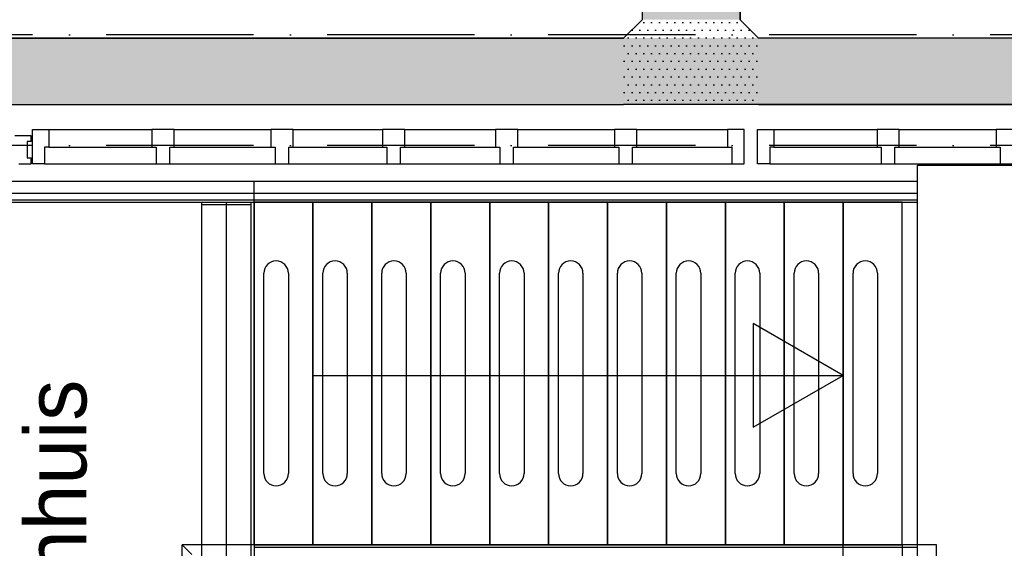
# Model space of a CAD drawing. Header units: millimetres. Extents: x -6587 to 112885, y 244 to 84344.
# Tile 48 of 57: x 68844 to 72855, y 40065 to 42219. Entities that reach past the tile are written whole.
import ezdxf
from ezdxf.enums import TextEntityAlignment as Align

# ---------------------------------------------------------------- set-up
doc = ezdxf.new("R2010")
doc.units = ezdxf.units.MM
doc.header["$LTSCALE"] = 100
doc.linetypes.add('B-SL0', pattern=[100000000.0, 0, -100000000.0])
doc.linetypes.add('DASHDOT', pattern=[9, 6, -1.5, 0, -1.5])
doc.layers.get('0').update_dxf_attribs({"color": 9, "linetype": 'CONTINUOUS'})
for name, color, linetype in [('AL$7----_STRAMIEN', 1, 'DASHDOT'), ('ALL-----_REFLIJNEN', 8, 'CONTINUOUS'), ('BOUW', 8, 'CONTINUOUS'), ('KABELGOOT1', 8, 'CONTINUOUS'), ('LIJN025', 10, 'CONTINUOUS')]:
    doc.layers.add(name, color=color, linetype=linetype)
doc.styles.add('2_0', font='iso', dxfattribs={"height": 200})
doc.styles.add('BURO-025', font='BUROFONT.shx', dxfattribs={"height": 250})
doc.styles.get("Standard").update_dxf_attribs({"font": 'iso.shx'})
pattern_1 = [(0, (-1717.716, 188607.497), (15.875, 31.75), [0, -31.75])]

# ---------------------------------------------------------------- blocks, each defined once
blk = doc.blocks.new('KG3FIF')
at = {"linetype": 'B-SL0'}
for p, q in [((-275, 135), (-275, -135)), ((275, -135), (275, 135)), ((-200, -210), (200, -210))]:
    blk.add_line(p, q, dxfattribs=at)
at = {"linetype": 'ByBlock'}
for points in [[(-275, 135), (0, 135), (0, 135), (275, 135)], [(-200, -210), (-200, -210), (-275, -135), (-275, -135)], [(275, -135), (275, -135), (200, -210), (200, -210)]]:
    blk.add_lwpolyline(points, dxfattribs=at)
at = {"flags": 3}
blk.add_attdef('HULPSTUK', (0, 0), '', height=1, rotation=180, dxfattribs=at)
blk = doc.blocks.new('EH100000')
at = {"linetype": 'ByBlock'}
for p, q in [((1, 0.5), (0, 0.5)), ((1, 0.5, 1), (0, 0.5, 1)), ((0, -0.5, 1), (1, -0.5, 1)), ((1, -0.5), (0, -0.5))]:
    blk.add_line(p, q, dxfattribs=at)
at = {"linetype": 'ByBlock', "invisible_edges": 15}
for points in [[(1, -0.5), (0, -0.5), (0, 0.5), (1, 0.5)], [(0, 0.5), (1, 0.5), (1, 0.5, 1), (0, 0.5, 1)], [(0, -0.5, 1), (1, -0.5, 1), (1, -0.5), (0, -0.5)]]:
    blk.add_3dface(points, dxfattribs=at)
at = {"linetype": 'ByBlock', "style": '2_0', "flags": 8}
blk.add_attdef('FUNCTIE', text='', height=0.5, dxfattribs=at).set_placement((0.5, 0), align=Align.MIDDLE)
at = {"linetype": 'ByBlock', "flags": 9}
blk.add_attdef('SCHOT', text='', height=0.5, dxfattribs=at).set_placement((0.5, 0), align=Align.MIDDLE)
blk = doc.blocks.new('A$Cb38f1ce1')
at = {"layer": 'KABELGOOT1'}
h = blk.add_hatch(dxfattribs=at)
h.set_pattern_fill('DOTS', color=256, scale=20, style=0)
h.set_pattern_definition(pattern_1)
h.paths.add_polyline_path([(68887.3, 38944.6), (67284.7, 38944.6), (67284.7, 38544.6), (68887.3, 38544.6)])
h.paths.add_polyline_path([(68528.3, 38438.6), (68128.3, 38438.6), (68128.3, 35692.4), (68528.3, 35692.4)])
h = blk.add_hatch(dxfattribs=at)
h.set_pattern_fill('DOTS', color=256, scale=20, style=0)
h.set_pattern_definition(pattern_1)
h.paths.add_polyline_path([(68128.3, 35692.4), (68053.3, 35617.4), (68053.3, 35347.4), (68328.3, 35347.4), (68603.3, 35347.4), (68603.3, 35617.4), (68528.3, 35692.4)])
h = blk.add_hatch(dxfattribs=at)
h.set_pattern_fill('DOTS', color=256, scale=20, style=0)
h.set_pattern_definition(pattern_1)
h.paths.add_polyline_path([(72342.3, 35347.4), (72342.3, 35617.4), (57643.3, 35617.4), (57643.3, 35347.4)])
at = {"layer": 'AL$7----_STRAMIEN', "color": 1}
for points in [[(86347.7, 35630), (1577.4, 35630)], [(86347.7, 35180), (750, 35180)]]:
    blk.add_lwpolyline(points, dxfattribs=at)
at = {"layer": 'ALL-----_REFLIJNEN', "color": 8, "linetype": 'Continuous'}
for p, q in [((65639.7, 35219.5), (65572.7, 35219.5)), ((65639.7, 35196), (65639.7, 35219.5)), ((65644.7, 35244.5), (65711.7, 35244.5)), ((65644.7, 35105.5), (65644.7, 35244.5)), ((65711.7, 35244.5), (65711.7, 35172.5)), ((65711.7, 35244.5), (66131.7, 35244.5)), ((66221.7, 35244.5), (66616.7, 35244.5)), ((66706.7, 35244.5), (67071.7, 35244.5)), ((67161.7, 35244.5), (67531.7, 35244.5)), ((67621.7, 35244.5), (68016.7, 35244.5)), ((68106.7, 35244.5), (68476.7, 35244.5)), ((68543.7, 35244.5), (68476.7, 35244.5)), ((68476.7, 35244.5), (68476.7, 35172.5)), ((68543.7, 35105.5), (68543.7, 35244.5)), ((68598.7, 35244.5), (68665.7, 35244.5)), ((68598.7, 35105.5), (68598.7, 35244.5)), ((68665.7, 35244.5), (68665.7, 35172.5)), ((68665.7, 35244.5), (69085.7, 35244.5)), ((69175.7, 35244.5), (69570.7, 35244.5)), ((65639.7, 35196), (65623.7, 35196)), ((65623.7, 35196), (65623.7, 35129)), ((65711.7, 35172.5), (65694.7, 35172.5)), ((65694.7, 35172.5), (65694.7, 35105.5)), ((65711.7, 35172.5), (66131.7, 35172.5)), ((66221.7, 35172.5), (66616.7, 35172.5)), ((66706.7, 35172.5), (67071.7, 35172.5)), ((67161.7, 35172.5), (67531.7, 35172.5)), ((67621.7, 35172.5), (68016.7, 35172.5)), ((68106.7, 35172.5), (68476.7, 35172.5)), ((68476.7, 35172.5), (68493.7, 35172.5)), ((68493.7, 35172.5), (68493.7, 35105.5)), ((68665.7, 35172.5), (68648.7, 35172.5)), ((68648.7, 35172.5), (68648.7, 35105.5)), ((68665.7, 35172.5), (69085.7, 35172.5)), ((69175.7, 35172.5), (69570.7, 35172.5)), ((65589.7, 35105.5), (65639.7, 35105.5)), ((65623.7, 35129), (65639.7, 35129)), ((65639.7, 35105.5), (65639.7, 35129)), ((65694.7, 35105.5), (65644.7, 35105.5)), ((65694.7, 35105.5), (66148.7, 35105.5)), ((66204.7, 35105.5), (66633.7, 35105.5)), ((66689.7, 35105.5), (67088.7, 35105.5)), ((67144.7, 35105.5), (67548.7, 35105.5)), ((67604.7, 35105.5), (68033.7, 35105.5)), ((68089.7, 35105.5), (68493.7, 35105.5)), ((68493.7, 35105.5), (68543.7, 35105.5)), ((68648.7, 35105.5), (68598.7, 35105.5)), ((68648.7, 35105.5), (69102.7, 35105.5)), ((69158.7, 35105.5), (69587.7, 35105.5)), ((69250.7, 31655), (69250.7, 35100)), ((69250.7, 35100), (71517.3, 35100)), ((64866.7, 35034.1), (69250.7, 35034.1)), ((66547.7, 34949.1), (66547.7, 35034.1)), ((64866.7, 34986.1), (69250.7, 34986.1)), ((64942.2, 34958.6), (69250.7, 34958.6)), ((64951.7, 34949.1), (69187.7, 34949.1)), ((64951.7, 34949.1), (66547.7, 34949.1)), ((66334.7, 31702.1), (66334.7, 34949.1)), ((66334.7, 34939.1), (66534.7, 34939.1)), ((66434.7, 34949.1), (66434.7, 31666.2)), ((66534.7, 34949.1), (66534.7, 31702.1)), ((66547.7, 33553.1), (66547.7, 34949.1)), ((66547.7, 34949.1), (66547.7, 33553.1)), ((66787.7, 34949.1), (66547.7, 34949.1)), ((66547.7, 34949.1), (66547.7, 31787.1)), ((66787.7, 34949.1), (66787.7, 33553.1)), ((66787.7, 34949.1), (66787.7, 33553.1)), ((66787.7, 34949.1), (66787.7, 33553.1)), ((67027.7, 34949.1), (66787.7, 34949.1)), ((66787.7, 33553.1), (66787.7, 34949.1)), ((67027.7, 34949.1), (67027.7, 33553.1)), ((67027.7, 34949.1), (67027.7, 33553.1)), ((67027.7, 34949.1), (67027.7, 33553.1)), ((67267.7, 34949.1), (67027.7, 34949.1)), ((67027.7, 33553.1), (67027.7, 34949.1)), ((67267.7, 34949.1), (67267.7, 33553.1)), ((67267.7, 34949.1), (67267.7, 33553.1)), ((67267.7, 33553.1), (67267.7, 34949.1)), ((67267.7, 34949.1), (67267.7, 33553.1)), ((67507.7, 34949.1), (67267.7, 34949.1)), ((67507.7, 34949.1), (67507.7, 33553.1)), ((67507.7, 34949.1), (67507.7, 33553.1)), ((67507.7, 34949.1), (67507.7, 33553.1)), ((67747.7, 34949.1), (67507.7, 34949.1)), ((67507.7, 33553.1), (67507.7, 34949.1)), ((67747.7, 34949.1), (67747.7, 33553.1)), ((67747.7, 34949.1), (67747.7, 33553.1)), ((67747.7, 34949.1), (67747.7, 33553.1)), ((67987.7, 34949.1), (67747.7, 34949.1)), ((67747.7, 33553.1), (67747.7, 34949.1)), ((67987.7, 34949.1), (67987.7, 33553.1)), ((67987.7, 34949.1), (67987.7, 33553.1)), ((67987.7, 34949.1), (67987.7, 33553.1)), ((68227.7, 34949.1), (67987.7, 34949.1)), ((67987.7, 33553.1), (67987.7, 34949.1)), ((68227.7, 34949.1), (68227.7, 33553.1)), ((68227.7, 34949.1), (68227.7, 33553.1)), ((68227.7, 33553.1), (68227.7, 34949.1)), ((68227.7, 34949.1), (68227.7, 33553.1)), ((68467.7, 34949.1), (68227.7, 34949.1)), ((68467.7, 34949.1), (68467.7, 33553.1)), ((68467.7, 34949.1), (68467.7, 33553.1)), ((68467.7, 33553.1), (68467.7, 34949.1)), ((68467.7, 34949.1), (68467.7, 33553.1)), ((68707.7, 34949.1), (68467.7, 34949.1)), ((68707.7, 34949.1), (68707.7, 33553.1)), ((68707.7, 34949.1), (68707.7, 33553.1)), ((68707.7, 34949.1), (68707.7, 33553.1)), ((68947.7, 34949.1), (68707.7, 34949.1)), ((68707.7, 33553.1), (68707.7, 34949.1)), ((68947.7, 34949.1), (68947.7, 33553.1)), ((68947.7, 34949.1), (68947.7, 33553.1)), ((68947.7, 33553.1), (68947.7, 34949.1)), ((68947.7, 34949.1), (68947.7, 33553.1)), ((69187.7, 34949.1), (68947.7, 34949.1)), ((69187.7, 33553.1), (69187.7, 34949.1)), ((69187.7, 33553.1), (69187.7, 34949.1)), ((69187.7, 34949.1), (69250.7, 34949.1)), ((66587.7, 33843.1), (66587.7, 34659.1)), ((66687.7, 34659.1), (66687.7, 33843.1)), ((66827.7, 33843.1), (66827.7, 34659.1)), ((66927.7, 34659.1), (66927.7, 33843.1)), ((67067.7, 33843.1), (67067.7, 34659.1)), ((67167.7, 34659.1), (67167.7, 33843.1)), ((67307.7, 33843.1), (67307.7, 34659.1)), ((67407.7, 34659.1), (67407.7, 33843.1)), ((67547.7, 33843.1), (67547.7, 34659.1)), ((67647.7, 34659.1), (67647.7, 33843.1)), ((67787.7, 33843.1), (67787.7, 34659.1)), ((67887.7, 34659.1), (67887.7, 33843.1)), ((68027.7, 33843.1), (68027.7, 34659.1)), ((68127.7, 34659.1), (68127.7, 33843.1)), ((68267.7, 33843.1), (68267.7, 34659.1)), ((68367.7, 34659.1), (68367.7, 33843.1)), ((68507.7, 33843.1), (68507.7, 34659.1)), ((68607.7, 34659.1), (68607.7, 33843.1)), ((68747.7, 33843.1), (68747.7, 34659.1)), ((68847.7, 34659.1), (68847.7, 33843.1)), ((68987.7, 33843.1), (68987.7, 34659.1)), ((69087.7, 34659.1), (69087.7, 33843.1)), ((68947.7, 34243.1), (68581.1, 34454.7)), ((68581.1, 34454.7), (68581.1, 34031.4)), ((66787.7, 34243.1), (68947.7, 34243.1)), ((68581.1, 34031.4), (68947.7, 34243.1)), ((66254.7, 33193.1), (66254.7, 33553.1)), ((66294.7, 33513.1), (66254.7, 33553.1)), ((69327.7, 33553.1), (66254.7, 33553.1)), ((66547.7, 33553.1), (66547.7, 33468.1)), ((66547.7, 33553.1), (69187.7, 33553.1)), ((66547.7, 33553.1), (66787.7, 33553.1)), ((66547.7, 33543.6), (69250.7, 33543.6)), ((66787.7, 33553.1), (67027.7, 33553.1)), ((67027.7, 33553.1), (67267.7, 33553.1)), ((67267.7, 33553.1), (67507.7, 33553.1)), ((67507.7, 33553.1), (67747.7, 33553.1)), ((67747.7, 33553.1), (67987.7, 33553.1)), ((67987.7, 33553.1), (68227.7, 33553.1)), ((68227.7, 33553.1), (68467.7, 33553.1)), ((68467.7, 33553.1), (68707.7, 33553.1)), ((68707.7, 33553.1), (68947.7, 33553.1)), ((68947.7, 33468.1), (68947.7, 33553.1)), ((68947.7, 33553.1), (69187.7, 33553.1)), ((69187.7, 33553.1), (69187.7, 33468.1)), ((69327.7, 31650.1), (69327.7, 33553.1))]:
    blk.add_line(p, q, dxfattribs=at)
for points in [[(66221.7, 35244.5), (66131.7, 35244.5), (66131.7, 35172.5), (66148.7, 35172.5), (66148.7, 35105.5), (66204.7, 35105.5), (66204.7, 35172.5), (66221.7, 35172.5)], [(66706.7, 35244.5), (66616.7, 35244.5), (66616.7, 35172.5), (66633.7, 35172.5), (66633.7, 35105.5), (66689.7, 35105.5), (66689.7, 35172.5), (66706.7, 35172.5)], [(67161.7, 35244.5), (67071.7, 35244.5), (67071.7, 35172.5), (67088.7, 35172.5), (67088.7, 35105.5), (67144.7, 35105.5), (67144.7, 35172.5), (67161.7, 35172.5)], [(67621.7, 35244.5), (67531.7, 35244.5), (67531.7, 35172.5), (67548.7, 35172.5), (67548.7, 35105.5), (67604.7, 35105.5), (67604.7, 35172.5), (67621.7, 35172.5)], [(68106.7, 35244.5), (68016.7, 35244.5), (68016.7, 35172.5), (68033.7, 35172.5), (68033.7, 35105.5), (68089.7, 35105.5), (68089.7, 35172.5), (68106.7, 35172.5)], [(69175.7, 35244.5), (69085.7, 35244.5), (69085.7, 35172.5), (69102.7, 35172.5), (69102.7, 35105.5), (69158.7, 35105.5), (69158.7, 35172.5), (69175.7, 35172.5)], [(69660.7, 35244.5), (69570.7, 35244.5), (69570.7, 35172.5), (69587.7, 35172.5), (69587.7, 35105.5), (69643.7, 35105.5), (69643.7, 35172.5), (69660.7, 35172.5)]]:
    blk.add_lwpolyline(points, close=True, dxfattribs=at)
for centre, start, end in [((66637.7, 34659.1), 0, 180), ((66877.7, 34659.1), 0, 180), ((67117.7, 34659.1), 0, 180), ((67357.7, 34659.1), 0, 180), ((67597.7, 34659.1), 0, 180), ((67837.7, 34659.1), 0, 180), ((68077.7, 34659.1), 0, 180), ((68317.7, 34659.1), 0, 180), ((68557.7, 34659.1), 0, 180), ((68797.7, 34659.1), 0, 180), ((69037.7, 34659.1), 0, 180), ((66637.7, 33843.1), 180, 0), ((66877.7, 33843.1), 180, 0), ((67117.7, 33843.1), 180, 0), ((67357.7, 33843.1), 180, 0), ((67597.7, 33843.1), 180, 0), ((67837.7, 33843.1), 180, 0), ((68077.7, 33843.1), 180, 0), ((68317.7, 33843.1), 180, 0), ((68557.7, 33843.1), 180, 0), ((68797.7, 33843.1), 180, 0), ((69037.7, 33843.1), 180, 0)]:
    blk.add_arc(centre, 50, start, end, dxfattribs=at)
at = {"layer": 'KABELGOOT1', "zscale": 60}
for p, xscale, yscale, rotation in [((68328.3, 35692.4, 3650), 2746.143575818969, 400, 90), ((68053.3, 35482.4, 3650), 10065.0000000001, 270, 180)]:
    blk.add_blockref('EH100000', p, dxfattribs=dict(at, xscale=xscale, yscale=yscale, rotation=rotation))
at = {"layer": 'KABELGOOT1', "rotation": 180}
blk.add_blockref('KG3FIF', (68328.3, 35482.4, 3650), dxfattribs=at)
at = {"layer": 'KABELGOOT1', "xscale": 3739, "yscale": 270, "zscale": 60}
blk.add_blockref('EH100000', (68603.3, 35482.4, 3650), dxfattribs=at)
at = {"layer": 'BOUW', "style": 'BURO-025'}
blk.add_text('trappenhuis', height=250, rotation=90, dxfattribs=at).set_placement((65864.9, 32478.1))

msp = doc.modelspace()

# ---------------------------------------------------------------- block references
at = {"layer": 'LIJN025'}
msp.add_blockref('A$Cb38f1ce1', (3251.2, 6526.8), dxfattribs=at)

doc.saveas('drawing.dxf')
